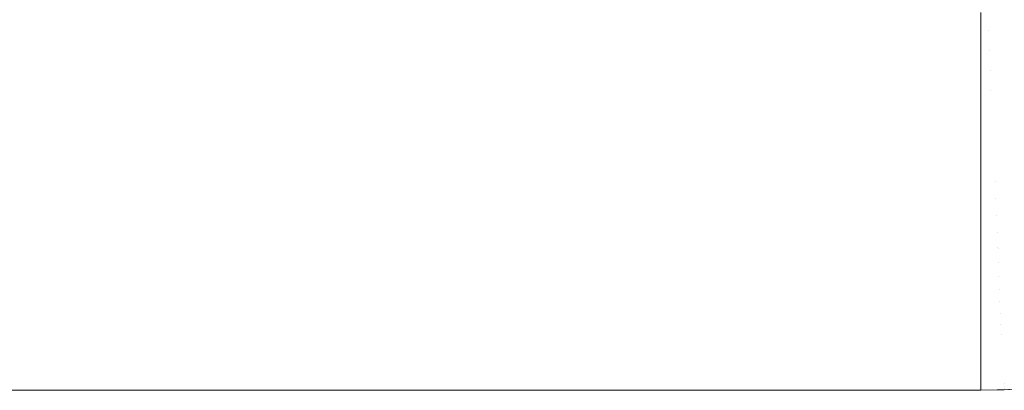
# Model space of a CAD drawing. Header units: centimetres. Extents: x -25.9 to 27.4, y -25.9 to -24.1.
# Tile 167 of 200: x 27.0936 to 27.2758, y -25.86 to -25.7914. Entities that reach past the tile are written whole.
import ezdxf

# ---------------------------------------------------------------- set-up
doc = ezdxf.new("R2010")
doc.units = ezdxf.units.CM
doc.header["$LTSCALE"] = 2.54
doc.layers.add('Lucido design-1', color=7, linetype='Continuous')

# ---------------------------------------------------------------- blocks, each defined once
blk = doc.blocks.new('Gruppo-4-1')
at = {"color": 7, "linetype": 'Continuous', "lineweight": 9}
for points, invisible_edges in [([(27.27399, -25.78918, 708.41632), (27.27272, -25.78926, 708.41632), (27.27289, -25.79332, 708.41498), (27.27435, -25.79322, 708.41498)], 15), ([(27.27526, -25.78904, 708.41632), (27.27399, -25.78918, 708.41632), (27.27435, -25.79322, 708.41498), (27.27579, -25.79306, 708.41498)], 15), ([(27.27708, -25.79292, 707.62645), (27.27568, -25.79313, 707.62645), (27.2752, -25.78934, 707.62518), (27.27644, -25.78915, 707.62518)], 15), ([(27.27652, -25.78884, 708.41632), (27.27526, -25.78904, 708.41632), (27.27579, -25.79306, 708.41498), (27.27723, -25.79284, 708.41498)], 15), ([(27.27144, -25.79335, 708.41498), (27.27144, -25.79007, 708.41607), (-25.82856, -25.79007, 708.41607), (-25.82856, -25.79335, 708.41498)], 10), ([(-25.82856, -25.7934, 707.62645), (-25.82856, -25.79007, 707.62535), (27.27144, -25.79007, 707.62535), (27.27144, -25.7934, 707.62645)], 10), ([(27.27144, -25.79007, 708.41607), (27.27144, -25.79335, 708.41498), (27.27289, -25.79332, 708.41498), (27.27272, -25.78926, 708.41632)], 14), ([(27.27269, -25.78955, 707.62518), (27.27286, -25.79337, 707.62645), (27.27144, -25.7934, 707.62645), (27.27144, -25.79007, 707.62535)], 11), ([(27.27427, -25.79328, 707.62645), (27.27286, -25.79337, 707.62645), (27.27269, -25.78955, 707.62518), (27.27395, -25.78947, 707.62518)], 15), ([(27.27568, -25.79313, 707.62645), (27.27427, -25.79328, 707.62645), (27.27395, -25.78947, 707.62518), (27.2752, -25.78934, 707.62518)], 15), ([(27.27723, -25.79284, 708.41498), (27.27579, -25.79306, 708.41498), (27.27631, -25.79703, 708.41347), (27.27792, -25.79678, 708.41347)], 15), ([(-25.82856, -25.79335, 708.41498), (-25.82856, -25.7942, 708.41466), (27.27144, -25.7942, 708.41466), (27.27144, -25.79335, 708.41498)], 10), ([(27.27144, -25.7934, 707.62645), (27.27144, -25.7942, 707.62675), (-25.82856, -25.7942, 707.62675), (-25.82856, -25.7934, 707.62645)], 10), ([(27.27144, -25.79735, 708.41347), (27.27144, -25.7942, 708.41466), (-25.82856, -25.7942, 708.41466), (-25.82856, -25.79735, 708.41347)], 10), ([(-25.82856, -25.79718, 707.62788), (-25.82856, -25.7942, 707.62675), (27.27144, -25.7942, 707.62675), (27.27144, -25.79718, 707.62788)], 10), ([(27.27289, -25.79332, 708.41498), (27.27144, -25.79335, 708.41498), (27.27144, -25.7942, 708.41466)], 9), ([(27.27144, -25.7942, 708.41466), (27.27144, -25.79735, 708.41347), (27.27307, -25.79731, 708.41347), (27.27289, -25.79332, 708.41498)], 14), ([(27.27286, -25.79337, 707.62645), (27.27302, -25.79714, 707.62788), (27.27144, -25.79718, 707.62788), (27.27144, -25.7942, 707.62675)], 11), ([(27.27144, -25.7942, 707.62675), (27.27144, -25.7934, 707.62645), (27.27286, -25.79337, 707.62645)], 10), ([(27.27459, -25.79704, 707.62788), (27.27302, -25.79714, 707.62788), (27.27286, -25.79337, 707.62645), (27.27427, -25.79328, 707.62645)], 15), ([(27.27435, -25.79322, 708.41498), (27.27289, -25.79332, 708.41498), (27.27307, -25.79731, 708.41347), (27.27469, -25.7972, 708.41347)], 15), ([(27.27616, -25.79688, 707.62788), (27.27459, -25.79704, 707.62788), (27.27427, -25.79328, 707.62645), (27.27568, -25.79313, 707.62645)], 15), ([(27.27579, -25.79306, 708.41498), (27.27435, -25.79322, 708.41498), (27.27469, -25.7972, 708.41347), (27.27631, -25.79703, 708.41347)], 15), ([(27.27772, -25.79664, 707.62788), (27.27616, -25.79688, 707.62788), (27.27568, -25.79313, 707.62645), (27.27708, -25.79292, 707.62645)], 15), ([(27.27144, -25.79718, 707.62788), (27.27144, -25.79826, 707.62834), (-25.82856, -25.79826, 707.62834), (-25.82856, -25.79718, 707.62788)], 10), ([(-25.82856, -25.79735, 708.41347), (-25.82856, -25.79826, 708.41308), (27.27144, -25.79826, 708.41308), (27.27144, -25.79735, 708.41347)], 10), ([(27.27144, -25.80127, 708.4118), (27.27144, -25.79826, 708.41308), (-25.82856, -25.79826, 708.41308), (-25.82856, -25.80127, 708.4118)], 10), ([(-25.82856, -25.80089, 707.62945), (-25.82856, -25.79826, 707.62834), (27.27144, -25.79826, 707.62834), (27.27144, -25.80089, 707.62945)], 10), ([(27.27302, -25.79714, 707.62788), (27.27317, -25.80086, 707.62945), (27.27144, -25.80089, 707.62945), (27.27144, -25.79826, 707.62834)], 11), ([(27.27144, -25.79826, 707.62834), (27.27144, -25.79718, 707.62788), (27.27302, -25.79714, 707.62788)], 10), ([(27.27307, -25.79731, 708.41347), (27.27144, -25.79735, 708.41347), (27.27144, -25.79826, 708.41308)], 9), ([(27.27144, -25.79826, 708.41308), (27.27144, -25.80127, 708.4118), (27.27324, -25.80123, 708.4118), (27.27307, -25.79731, 708.41347)], 14), ([(27.27491, -25.80075, 707.62945), (27.27317, -25.80086, 707.62945), (27.27302, -25.79714, 707.62788), (27.27459, -25.79704, 707.62788)], 15), ([(27.27469, -25.7972, 708.41347), (27.27307, -25.79731, 708.41347), (27.27324, -25.80123, 708.4118), (27.27504, -25.80111, 708.4118)], 15), ([(27.27663, -25.80056, 707.62945), (27.27491, -25.80075, 707.62945), (27.27459, -25.79704, 707.62788), (27.27616, -25.79688, 707.62788)], 15), ([(27.27631, -25.79703, 708.41347), (27.27469, -25.7972, 708.41347), (27.27504, -25.80111, 708.4118), (27.27683, -25.80092, 708.4118)], 15), ([(27.27144, -25.80089, 707.62945), (27.27144, -25.80225, 707.63009), (-25.82856, -25.80225, 707.63009), (-25.82856, -25.80089, 707.62945)], 10), ([(-25.82856, -25.80127, 708.4118), (-25.82856, -25.80225, 708.41132), (27.27144, -25.80225, 708.41132), (27.27144, -25.80127, 708.4118)], 10), ([(27.27317, -25.80086, 707.62945), (27.27333, -25.80451, 707.63118), (27.27144, -25.80455, 707.63118), (27.27144, -25.80225, 707.63009)], 11), ([(27.27144, -25.80225, 707.63009), (27.27144, -25.80089, 707.62945), (27.27317, -25.80086, 707.62945)], 10), ([(27.27324, -25.80123, 708.4118), (27.27144, -25.80127, 708.4118), (27.27144, -25.80225, 708.41132)], 9), ([(27.27144, -25.80225, 708.41132), (27.27144, -25.80511, 708.40996), (27.27341, -25.80507, 708.40996), (27.27324, -25.80123, 708.4118)], 14), ([(27.27522, -25.80439, 707.63118), (27.27333, -25.80451, 707.63118), (27.27317, -25.80086, 707.62945), (27.27491, -25.80075, 707.62945)], 15), ([(27.27504, -25.80111, 708.4118), (27.27324, -25.80123, 708.4118), (27.27341, -25.80507, 708.40996), (27.27537, -25.80494, 708.40996)], 15), ([(27.2771, -25.80419, 707.63118), (27.27522, -25.80439, 707.63118), (27.27491, -25.80075, 707.62945), (27.27663, -25.80056, 707.62945)], 15), ([(27.27683, -25.80092, 708.4118), (27.27504, -25.80111, 708.4118), (27.27537, -25.80494, 708.40996), (27.27733, -25.80472, 708.40996)], 15), ([(27.27144, -25.80511, 708.40996), (27.27144, -25.80225, 708.41132), (-25.82856, -25.80225, 708.41132), (-25.82856, -25.80511, 708.40996)], 10), ([(-25.82856, -25.80455, 707.63118), (-25.82856, -25.80225, 707.63009), (27.27144, -25.80225, 707.63009), (27.27144, -25.80455, 707.63118)], 10), ([(27.27144, -25.80455, 707.63118), (27.27144, -25.80617, 707.63203), (-25.82856, -25.80617, 707.63203), (-25.82856, -25.80455, 707.63118)], 10), ([(-25.82856, -25.80511, 708.40996), (-25.82856, -25.80617, 708.40939), (27.27144, -25.80617, 708.40939), (27.27144, -25.80511, 708.40996)], 10), ([(27.27333, -25.80451, 707.63118), (27.27348, -25.80809, 707.63306), (27.27144, -25.80813, 707.63306), (27.27144, -25.80617, 707.63203)], 11), ([(27.27144, -25.80617, 707.63203), (27.27144, -25.80455, 707.63118), (27.27333, -25.80451, 707.63118)], 10), ([(27.27341, -25.80507, 708.40996), (27.27144, -25.80511, 708.40996), (27.27144, -25.80617, 708.40939)], 9), ([(27.27144, -25.80617, 708.40939), (27.27144, -25.80887, 708.40796), (27.27357, -25.80882, 708.40796), (27.27341, -25.80507, 708.40996)], 14), ([(27.27552, -25.80796, 707.63306), (27.27348, -25.80809, 707.63306), (27.27333, -25.80451, 707.63118), (27.27522, -25.80439, 707.63118)], 15), ([(27.27537, -25.80494, 708.40996), (27.27341, -25.80507, 708.40996), (27.27357, -25.80882, 708.40796), (27.2757, -25.80868, 708.40796)], 15), ([(27.27755, -25.80774, 707.63306), (27.27552, -25.80796, 707.63306), (27.27522, -25.80439, 707.63118), (27.2771, -25.80419, 707.63118)], 15), ([(27.27733, -25.80472, 708.40996), (27.27537, -25.80494, 708.40996), (27.2757, -25.80868, 708.40796), (27.27782, -25.80845, 708.40796)], 15), ([(27.27144, -25.80887, 708.40796), (27.27144, -25.80617, 708.40939), (-25.82856, -25.80617, 708.40939), (-25.82856, -25.80887, 708.40796)], 10), ([(-25.82856, -25.80813, 707.63306), (-25.82856, -25.80617, 707.63203), (27.27144, -25.80617, 707.63203), (27.27144, -25.80813, 707.63306)], 10), ([(27.27144, -25.80813, 707.63306), (27.27144, -25.80999, 707.63412), (-25.82856, -25.80999, 707.63412), (-25.82856, -25.80813, 707.63306)], 10), ([(-25.82856, -25.80887, 708.40796), (-25.82856, -25.80999, 708.40729), (27.27144, -25.80999, 708.40729), (27.27144, -25.80887, 708.40796)], 10), ([(27.27144, -25.80999, 707.63412), (27.27144, -25.80813, 707.63306), (27.27348, -25.80809, 707.63306), (27.27363, -25.8116, 707.63508)], 14), ([(27.27357, -25.80882, 708.40796), (27.27144, -25.80887, 708.40796), (27.27144, -25.80999, 708.40729)], 9), ([(27.27144, -25.80999, 708.40729), (27.27144, -25.81253, 708.4058), (27.27373, -25.81248, 708.4058), (27.27357, -25.80882, 708.40796)], 14), ([(27.27582, -25.81146, 707.63508), (27.27363, -25.8116, 707.63508), (27.27348, -25.80809, 707.63306), (27.27552, -25.80796, 707.63306)], 15), ([(27.2757, -25.80868, 708.40796), (27.27357, -25.80882, 708.40796), (27.27373, -25.81248, 708.4058), (27.27602, -25.81233, 708.4058)], 15), ([(27.278, -25.81123, 707.63508), (27.27582, -25.81146, 707.63508), (27.27552, -25.80796, 707.63306), (27.27755, -25.80774, 707.63306)], 15), ([(27.27782, -25.80845, 708.40796), (27.2757, -25.80868, 708.40796), (27.27602, -25.81233, 708.4058), (27.27829, -25.81208, 708.4058)], 15), ([(27.27144, -25.81253, 708.4058), (27.27144, -25.80999, 708.40729), (-25.82856, -25.80999, 708.40729), (-25.82856, -25.81253, 708.4058)], 10), ([(-25.82856, -25.81164, 707.63508), (-25.82856, -25.80999, 707.63412), (27.27144, -25.80999, 707.63412), (27.27144, -25.81164, 707.63508)], 10), ([(27.27363, -25.8116, 707.63508), (27.27144, -25.81164, 707.63508), (27.27144, -25.80999, 707.63412)], 9), ([(27.27144, -25.81164, 707.63508), (27.27144, -25.81372, 707.63639), (-25.82856, -25.81372, 707.63639), (-25.82856, -25.81164, 707.63508)], 10), ([(-25.82856, -25.81253, 708.4058), (-25.82856, -25.81372, 708.40503), (27.27144, -25.81372, 708.40503), (27.27144, -25.81253, 708.4058)], 10), ([(27.27144, -25.81372, 707.63639), (27.27144, -25.81164, 707.63508), (27.27363, -25.8116, 707.63508), (27.27378, -25.81502, 707.63724)], 14), ([(27.27373, -25.81248, 708.4058), (27.27144, -25.81253, 708.4058), (27.27144, -25.81372, 708.40503)], 9), ([(27.27144, -25.81372, 708.40503), (27.27144, -25.81609, 708.4035), (27.27389, -25.81604, 708.4035), (27.27373, -25.81248, 708.4058)], 14), ([(27.27611, -25.81488, 707.63724), (27.27378, -25.81502, 707.63724), (27.27363, -25.8116, 707.63508), (27.27582, -25.81146, 707.63508)], 15), ([(27.27602, -25.81233, 708.4058), (27.27373, -25.81248, 708.4058), (27.27389, -25.81604, 708.4035), (27.27633, -25.81588, 708.4035)], 15), ([(27.27144, -25.81609, 708.4035), (27.27144, -25.81372, 708.40503), (-25.82856, -25.81372, 708.40503), (-25.82856, -25.81609, 708.4035)], 10), ([(-25.82856, -25.81507, 707.63724), (-25.82856, -25.81372, 707.63639), (27.27144, -25.81372, 707.63639), (27.27144, -25.81507, 707.63724)], 10), ([(27.27378, -25.81502, 707.63724), (27.27144, -25.81507, 707.63724), (27.27144, -25.81372, 707.63639)], 9), ([(27.27144, -25.81507, 707.63724), (27.27144, -25.81735, 707.63881), (-25.82856, -25.81735, 707.63881), (-25.82856, -25.81507, 707.63724)], 10), ([(-25.82856, -25.81609, 708.4035), (-25.82856, -25.81735, 708.40261), (27.27144, -25.81735, 708.40261), (27.27144, -25.81609, 708.4035)], 10), ([(27.27144, -25.81735, 707.63881), (27.27144, -25.81507, 707.63724), (27.27378, -25.81502, 707.63724), (27.27392, -25.81836, 707.63954)], 14), ([(27.27389, -25.81604, 708.4035), (27.27144, -25.81609, 708.4035), (27.27144, -25.81735, 708.40261)], 9), ([(27.27144, -25.81735, 708.40261), (27.27144, -25.81955, 708.40104), (27.27404, -25.81949, 708.40104), (27.27389, -25.81604, 708.4035)], 14), ([(27.27639, -25.81821, 707.63954), (27.27392, -25.81836, 707.63954), (27.27378, -25.81502, 707.63724), (27.27611, -25.81488, 707.63724)], 15), ([(27.27633, -25.81588, 708.4035), (27.27389, -25.81604, 708.4035), (27.27404, -25.81949, 708.40104), (27.27663, -25.81932, 708.40104)], 15), ([(27.27144, -25.81955, 708.40104), (27.27144, -25.81735, 708.40261), (-25.82856, -25.81735, 708.40261), (-25.82856, -25.81955, 708.40104)], 10), ([(-25.82856, -25.81842, 707.63954), (-25.82856, -25.81735, 707.63881), (27.27144, -25.81735, 707.63881), (27.27144, -25.81842, 707.63954)], 10), ([(27.27392, -25.81836, 707.63954), (27.27144, -25.81842, 707.63954), (27.27144, -25.81735, 707.63881)], 9), ([(27.27144, -25.82087, 707.64139), (27.27144, -25.81842, 707.63954), (27.27392, -25.81836, 707.63954), (27.27406, -25.82166, 707.64202)], 14), ([(27.27667, -25.82149, 707.64202), (27.27406, -25.82166, 707.64202), (27.27392, -25.81836, 707.63954), (27.27639, -25.81821, 707.63954)], 15), ([(27.27144, -25.81842, 707.63954), (27.27144, -25.82087, 707.64139), (-25.82856, -25.82087, 707.64139), (-25.82856, -25.81842, 707.63954)], 10), ([(-25.82856, -25.81955, 708.40104), (-25.82856, -25.82087, 708.40004), (27.27144, -25.82087, 708.40004), (27.27144, -25.81955, 708.40104)], 10), ([(27.27411, -25.82129, 708.39968), (27.27404, -25.81949, 708.40104), (27.27144, -25.81955, 708.40104), (27.27144, -25.82087, 708.40004)], 11), ([(27.27663, -25.81932, 708.40104), (27.27404, -25.81949, 708.40104), (27.27411, -25.82129, 708.39968), (27.27679, -25.82111, 708.39968)], 15), ([(27.27144, -25.82135, 708.39968), (27.27144, -25.82087, 708.40004), (-25.82856, -25.82087, 708.40004), (-25.82856, -25.82135, 708.39968)], 10), ([(-25.82856, -25.82171, 707.64202), (-25.82856, -25.82087, 707.64139), (27.27144, -25.82087, 707.64139), (27.27144, -25.82171, 707.64202)], 10), ([(-25.82856, -25.82135, 708.39968), (-25.82856, -25.82427, 708.39731), (27.27144, -25.82427, 708.39731), (27.27144, -25.82135, 708.39968)], 10), ([(27.27144, -25.82171, 707.64202), (27.27144, -25.82427, 707.64411), (-25.82856, -25.82427, 707.64411), (-25.82856, -25.82171, 707.64202)], 10), ([(27.27144, -25.82087, 708.40004), (27.27144, -25.82135, 708.39968), (27.27411, -25.82129, 708.39968)], 10), ([(27.27406, -25.82166, 707.64202), (27.27144, -25.82171, 707.64202), (27.27144, -25.82087, 707.64139)], 9), ([(27.27426, -25.82455, 708.39703), (27.27411, -25.82129, 708.39968), (27.27144, -25.82135, 708.39968), (27.27144, -25.82427, 708.39731)], 11), ([(27.27144, -25.82427, 707.64411), (27.27144, -25.82171, 707.64202), (27.27406, -25.82166, 707.64202), (27.27419, -25.8248, 707.6446)], 14), ([(27.27694, -25.82463, 707.6446), (27.27419, -25.8248, 707.6446), (27.27406, -25.82166, 707.64202), (27.27667, -25.82149, 707.64202)], 15), ([(27.27679, -25.82111, 708.39968), (27.27411, -25.82129, 708.39968), (27.27426, -25.82455, 708.39703), (27.27707, -25.82437, 708.39703)], 15), ([(27.27144, -25.82461, 708.39703), (27.27144, -25.82427, 708.39731), (-25.82856, -25.82427, 708.39731), (-25.82856, -25.82461, 708.39703)], 10), ([(-25.82856, -25.82486, 707.6446), (-25.82856, -25.82427, 707.64411), (27.27144, -25.82427, 707.64411), (27.27144, -25.82486, 707.6446)], 10), ([(-25.82856, -25.82461, 708.39703), (-25.82856, -25.82756, 708.39443), (27.27144, -25.82756, 708.39443), (27.27144, -25.82461, 708.39703)], 10), ([(27.27144, -25.82486, 707.6446), (27.27144, -25.82755, 707.64699), (-25.82856, -25.82755, 707.64699), (-25.82856, -25.82486, 707.6446)], 10), ([(27.27144, -25.82427, 708.39731), (27.27144, -25.82461, 708.39703), (27.27426, -25.82455, 708.39703)], 10), ([(27.27419, -25.8248, 707.6446), (27.27144, -25.82486, 707.6446), (27.27144, -25.82427, 707.64411)], 9), ([(27.2744, -25.82772, 708.39423), (27.27426, -25.82455, 708.39703), (27.27144, -25.82461, 708.39703), (27.27144, -25.82756, 708.39443)], 11), ([(27.27144, -25.82755, 707.64699), (27.27144, -25.82486, 707.6446), (27.27419, -25.8248, 707.6446), (27.27432, -25.82784, 707.6473)], 14), ([(27.2772, -25.82766, 707.6473), (27.27432, -25.82784, 707.6473), (27.27419, -25.8248, 707.6446), (27.27694, -25.82463, 707.6446)], 15), ([(27.27707, -25.82437, 708.39703), (27.27426, -25.82455, 708.39703), (27.2744, -25.82772, 708.39423), (27.27735, -25.82752, 708.39423)], 15), ([(-25.82856, -25.82791, 707.6473), (-25.82856, -25.82755, 707.64699), (27.27144, -25.82755, 707.64699), (27.27144, -25.82791, 707.6473)], 10), ([(27.27144, -25.82778, 708.39423), (27.27144, -25.82756, 708.39443), (-25.82856, -25.82756, 708.39443), (-25.82856, -25.82778, 708.39423)], 10), ([(-25.82856, -25.82778, 708.39423), (-25.82856, -25.83071, 708.39142), (27.27144, -25.83071, 708.39142), (27.27144, -25.82778, 708.39423)], 10), ([(27.27144, -25.82791, 707.6473), (27.27144, -25.83071, 707.65), (-25.82856, -25.83071, 707.65), (-25.82856, -25.82791, 707.6473)], 10), ([(27.27432, -25.82784, 707.6473), (27.27144, -25.82791, 707.6473), (27.27144, -25.82755, 707.64699)], 9), ([(27.27144, -25.82756, 708.39443), (27.27144, -25.82778, 708.39423), (27.2744, -25.82772, 708.39423)], 10), ([(27.27453, -25.83076, 708.3913), (27.2744, -25.82772, 708.39423), (27.27144, -25.82778, 708.39423), (27.27144, -25.83071, 708.39142)], 11), ([(27.27144, -25.83071, 707.65), (27.27144, -25.82791, 707.6473), (27.27432, -25.82784, 707.6473), (27.27445, -25.83078, 707.65013)], 14), ([(27.27745, -25.83058, 707.65013), (27.27445, -25.83078, 707.65013), (27.27432, -25.82784, 707.6473), (27.2772, -25.82766, 707.6473)], 15), ([(27.27735, -25.82752, 708.39423), (27.2744, -25.82772, 708.39423), (27.27453, -25.83076, 708.3913), (27.27761, -25.83056, 708.3913)], 15), ([(27.27144, -25.83082, 708.3913), (27.27144, -25.83071, 708.39142), (-25.82856, -25.83071, 708.39142), (-25.82856, -25.83082, 708.3913)], 10), ([(-25.82856, -25.83084, 707.65013), (-25.82856, -25.83071, 707.65), (27.27144, -25.83071, 707.65), (27.27144, -25.83084, 707.65013)], 10), ([(-25.82856, -25.83082, 708.3913), (-25.82856, -25.83373, 708.38827), (27.27144, -25.83373, 708.38827), (27.27144, -25.83082, 708.3913)], 10), ([(-25.82856, -25.83366, 707.65308), (-25.82856, -25.83084, 707.65013), (27.27144, -25.83084, 707.65013), (27.27144, -25.83366, 707.65308)], 10), ([(27.27144, -25.83071, 708.39142), (27.27144, -25.83082, 708.3913), (27.27453, -25.83076, 708.3913)], 10), ([(27.27445, -25.83078, 707.65013), (27.27144, -25.83084, 707.65013), (27.27144, -25.83071, 707.65)], 9), ([(27.27466, -25.83367, 708.38826), (27.27453, -25.83076, 708.3913), (27.27144, -25.83082, 708.3913), (27.27144, -25.83373, 708.38827)], 11), ([(27.27456, -25.83359, 707.65308), (27.27144, -25.83366, 707.65308), (27.27144, -25.83084, 707.65013), (27.27445, -25.83078, 707.65013)], 13), ([(27.27769, -25.83339, 707.65308), (27.27456, -25.83359, 707.65308), (27.27445, -25.83078, 707.65013), (27.27745, -25.83058, 707.65013)], 15), ([(27.27761, -25.83056, 708.3913), (27.27453, -25.83076, 708.3913), (27.27466, -25.83367, 708.38826), (27.27787, -25.83346, 708.38826)], 15), ([(27.27144, -25.83366, 707.65308), (27.27144, -25.83373, 707.65315), (-25.82856, -25.83373, 707.65315), (-25.82856, -25.83366, 707.65308)], 10), ([(-25.82856, -25.83636, 707.65614), (-25.82856, -25.83373, 707.65315), (27.27144, -25.83373, 707.65315), (27.27144, -25.83636, 707.65614)], 10), ([(27.27144, -25.83652, 708.38509), (27.27144, -25.83374, 708.38826), (-25.82856, -25.83374, 708.38826), (-25.82856, -25.83652, 708.38509)], 10), ([(27.27456, -25.83359, 707.65308), (27.27468, -25.83629, 707.65614), (27.27144, -25.83636, 707.65614), (27.27144, -25.83373, 707.65315)], 11), ([(27.27144, -25.83373, 707.65315), (27.27144, -25.83366, 707.65308), (27.27456, -25.83359, 707.65308)], 10), ([(27.27466, -25.83367, 708.38826), (27.27144, -25.83374, 708.38826), (27.27144, -25.83652, 708.38509), (27.27478, -25.83645, 708.38509)], 13), ([(27.27144, -25.83373, 708.38827), (27.27144, -25.83374, 708.38826), (27.27466, -25.83367, 708.38826)], 10), ([(27.27791, -25.83608, 707.65614), (27.27468, -25.83629, 707.65614), (27.27456, -25.83359, 707.65308), (27.27769, -25.83339, 707.65308)], 15), ([(27.27787, -25.83346, 708.38826), (27.27466, -25.83367, 708.38826), (27.27478, -25.83645, 708.38509), (27.27811, -25.83623, 708.38509)], 15), ([(27.27144, -25.83636, 707.65614), (27.27144, -25.8366, 707.65643), (-25.82856, -25.8366, 707.65643), (-25.82856, -25.83636, 707.65614)], 10), ([(-25.82856, -25.83652, 708.38509), (-25.82856, -25.8366, 708.38499), (27.27144, -25.8366, 708.38499), (27.27144, -25.83652, 708.38509)], 10), ([(27.27144, -25.83916, 708.38181), (27.27144, -25.8366, 708.38499), (-25.82856, -25.8366, 708.38499), (-25.82856, -25.83916, 708.38181)], 10), ([(-25.82856, -25.83893, 707.65931), (-25.82856, -25.8366, 707.65643), (27.27144, -25.8366, 707.65643), (27.27144, -25.83893, 707.65931)], 10), ([(27.27468, -25.83629, 707.65614), (27.27479, -25.83886, 707.65931), (27.27144, -25.83893, 707.65931), (27.27144, -25.8366, 707.65643)], 11), ([(27.27144, -25.8366, 707.65643), (27.27144, -25.83636, 707.65614), (27.27468, -25.83629, 707.65614)], 10), ([(27.27478, -25.83645, 708.38509), (27.27144, -25.83652, 708.38509), (27.27144, -25.8366, 708.38499)], 9), ([(27.27144, -25.8366, 708.38499), (27.27144, -25.83916, 708.38181), (27.27489, -25.83908, 708.38181), (27.27478, -25.83645, 708.38509)], 14), ([(27.27813, -25.83865, 707.65931), (27.27479, -25.83886, 707.65931), (27.27468, -25.83629, 707.65614), (27.27791, -25.83608, 707.65614)], 15), ([(27.27811, -25.83623, 708.38509), (27.27478, -25.83645, 708.38509), (27.27489, -25.83908, 708.38181), (27.27834, -25.83886, 708.38181)], 15), ([(27.27144, -25.83893, 707.65931), (27.27144, -25.83933, 707.65984), (-25.82856, -25.83933, 707.65984), (-25.82856, -25.83893, 707.65931)], 10), ([(-25.82856, -25.83916, 708.38181), (-25.82856, -25.83933, 708.38158), (27.27144, -25.83933, 708.38158), (27.27144, -25.83916, 708.38181)], 10), ([(27.27144, -25.84166, 708.37843), (27.27144, -25.83933, 708.38158), (-25.82856, -25.83933, 708.38158), (-25.82856, -25.84166, 708.37843)], 10), ([(-25.82856, -25.84138, 707.66259), (-25.82856, -25.83933, 707.65984), (27.27144, -25.83933, 707.65984), (27.27144, -25.84138, 707.66259)], 10), ([(27.27479, -25.83886, 707.65931), (27.27489, -25.84131, 707.66259), (27.27144, -25.84138, 707.66259), (27.27144, -25.83933, 707.65984)], 11), ([(27.27144, -25.83933, 707.65984), (27.27144, -25.83893, 707.65931), (27.27479, -25.83886, 707.65931)], 10), ([(27.27489, -25.83908, 708.38181), (27.27144, -25.83916, 708.38181), (27.27144, -25.83933, 708.38158)], 9), ([(27.27144, -25.83933, 708.38158), (27.27144, -25.84166, 708.37843), (27.275, -25.84158, 708.37843), (27.27489, -25.83908, 708.38181)], 14), ([(27.27834, -25.84109, 707.66259), (27.27489, -25.84131, 707.66259), (27.27479, -25.83886, 707.65931), (27.27813, -25.83865, 707.65931)], 15), ([(27.27834, -25.83886, 708.38181), (27.27489, -25.83908, 708.38181), (27.275, -25.84158, 708.37843), (27.27856, -25.84135, 708.37843)], 15), ([(27.27144, -25.84138, 707.66259), (27.27144, -25.8419, 707.66336), (-25.82856, -25.8419, 707.66336), (-25.82856, -25.84138, 707.66259)], 10), ([(-25.82856, -25.84166, 708.37843), (-25.82856, -25.84191, 708.37806), (27.27144, -25.84191, 708.37806), (27.27144, -25.84166, 708.37843)], 10), ([(-25.82856, -25.84369, 707.66597), (-25.82856, -25.8419, 707.66336), (27.27144, -25.8419, 707.66336), (27.27144, -25.84369, 707.66597)], 10), ([(27.27144, -25.84401, 708.37495), (27.27144, -25.84191, 708.37806), (-25.82856, -25.84191, 708.37806), (-25.82856, -25.84401, 708.37495)], 10), ([(27.27489, -25.84131, 707.66259), (27.27499, -25.84361, 707.66597), (27.27144, -25.84369, 707.66597), (27.27144, -25.8419, 707.66336)], 11), ([(27.27144, -25.8419, 707.66336), (27.27144, -25.84138, 707.66259), (27.27489, -25.84131, 707.66259)], 10), ([(27.275, -25.84158, 708.37843), (27.27144, -25.84166, 708.37843), (27.27144, -25.84191, 708.37806)], 9), ([(27.27144, -25.84191, 708.37806), (27.27144, -25.84401, 708.37495), (27.2751, -25.84393, 708.37495), (27.275, -25.84158, 708.37843)], 14), ([(27.27854, -25.84339, 707.66597), (27.27499, -25.84361, 707.66597), (27.27489, -25.84131, 707.66259), (27.27834, -25.84109, 707.66259)], 15), ([(27.27856, -25.84135, 708.37843), (27.275, -25.84158, 708.37843), (27.2751, -25.84393, 708.37495), (27.27876, -25.84369, 708.37495)], 15), ([(27.27144, -25.84369, 707.66597), (27.27144, -25.84432, 707.66699), (-25.82856, -25.84432, 707.66699), (-25.82856, -25.84369, 707.66597)], 10), ([(27.27499, -25.84361, 707.66597), (27.27508, -25.84578, 707.66945), (27.27144, -25.84586, 707.66945), (27.27144, -25.84432, 707.66699)], 11), ([(27.27144, -25.84432, 707.66699), (27.27144, -25.84369, 707.66597), (27.27499, -25.84361, 707.66597)], 10), ([(27.27872, -25.84555, 707.66945), (27.27508, -25.84578, 707.66945), (27.27499, -25.84361, 707.66597), (27.27854, -25.84339, 707.66597)], 15), ([(27.27876, -25.84369, 708.37495), (27.2751, -25.84393, 708.37495), (27.2752, -25.84613, 708.37138), (27.27895, -25.84588, 708.37138)], 15), ([(-25.82856, -25.84401, 708.37495), (-25.82856, -25.84433, 708.37443), (27.27144, -25.84433, 708.37443), (27.27144, -25.84401, 708.37495)], 10), ([(-25.82856, -25.84586, 707.66945), (-25.82856, -25.84432, 707.66699), (27.27144, -25.84432, 707.66699), (27.27144, -25.84586, 707.66945)], 10), ([(27.27144, -25.84621, 708.37138), (27.27144, -25.84433, 708.37443), (-25.82856, -25.84433, 708.37443), (-25.82856, -25.84621, 708.37138)], 10), ([(27.2751, -25.84393, 708.37495), (27.27144, -25.84401, 708.37495), (27.27144, -25.84433, 708.37443)], 9), ([(27.27144, -25.84433, 708.37443), (27.27144, -25.84621, 708.37138), (27.2752, -25.84613, 708.37138), (27.2751, -25.84393, 708.37495)], 14), ([(27.27889, -25.84758, 707.67301), (27.27517, -25.84781, 707.67301), (27.27508, -25.84578, 707.66945), (27.27872, -25.84555, 707.66945)], 15), ([(27.27144, -25.84586, 707.66945), (27.27144, -25.84659, 707.67072), (-25.82856, -25.84659, 707.67072), (-25.82856, -25.84586, 707.66945)], 10), ([(-25.82856, -25.84621, 708.37138), (-25.82856, -25.84659, 708.3707), (27.27144, -25.84659, 708.3707), (27.27144, -25.84621, 708.37138)], 10), ([(27.27144, -25.84826, 708.36772), (27.27144, -25.84659, 708.3707), (-25.82856, -25.84659, 708.3707), (-25.82856, -25.84826, 708.36772)], 10), ([(-25.82856, -25.84789, 707.67301), (-25.82856, -25.84659, 707.67072), (27.27144, -25.84659, 707.67072), (27.27144, -25.84789, 707.67301)], 10), ([(27.27508, -25.84578, 707.66945), (27.27517, -25.84781, 707.67301), (27.27144, -25.84789, 707.67301), (27.27144, -25.84659, 707.67072)], 11), ([(27.27144, -25.84659, 707.67072), (27.27144, -25.84586, 707.66945), (27.27508, -25.84578, 707.66945)], 10), ([(27.2752, -25.84613, 708.37138), (27.27144, -25.84621, 708.37138), (27.27144, -25.84659, 708.3707)], 9), ([(27.27144, -25.84659, 708.3707), (27.27144, -25.84826, 708.36772), (27.27529, -25.84818, 708.36772), (27.2752, -25.84613, 708.37138)], 14), ([(27.27895, -25.84588, 708.37138), (27.2752, -25.84613, 708.37138), (27.27529, -25.84818, 708.36772), (27.27913, -25.84792, 708.36772)], 15), ([(27.27144, -25.84789, 707.67301), (27.27144, -25.84868, 707.67454), (-25.82856, -25.84868, 707.67454), (-25.82856, -25.84789, 707.67301)], 10), ([(-25.82856, -25.84826, 708.36772), (-25.82856, -25.84869, 708.36688), (27.27144, -25.84869, 708.36688), (27.27144, -25.84826, 708.36772)], 10), ([(-25.82856, -25.84978, 707.67666), (-25.82856, -25.84868, 707.67454), (27.27144, -25.84868, 707.67454), (27.27144, -25.84978, 707.67666)], 10), ([(27.27144, -25.85015, 708.36398), (27.27144, -25.84869, 708.36688), (-25.82856, -25.84869, 708.36688), (-25.82856, -25.85015, 708.36398)], 10), ([(27.27517, -25.84781, 707.67301), (27.27525, -25.84969, 707.67666), (27.27144, -25.84978, 707.67666), (27.27144, -25.84868, 707.67454)], 11), ([(27.27144, -25.84868, 707.67454), (27.27144, -25.84789, 707.67301), (27.27517, -25.84781, 707.67301)], 10), ([(27.27529, -25.84818, 708.36772), (27.27144, -25.84826, 708.36772), (27.27144, -25.84869, 708.36688)], 9), ([(27.27144, -25.84869, 708.36688), (27.27144, -25.85015, 708.36398), (27.27537, -25.85007, 708.36398), (27.27529, -25.84818, 708.36772)], 14), ([(27.27905, -25.84945, 707.67666), (27.27525, -25.84969, 707.67666), (27.27517, -25.84781, 707.67301), (27.27889, -25.84758, 707.67301)], 15), ([(27.27913, -25.84792, 708.36772), (27.27529, -25.84818, 708.36772), (27.27537, -25.85007, 708.36398), (27.2793, -25.84981, 708.36398)], 15), ([(27.27144, -25.84978, 707.67666), (27.27144, -25.85061, 707.67846), (-25.82856, -25.85061, 707.67846), (-25.82856, -25.84978, 707.67666)], 10), ([(-25.82856, -25.85015, 708.36398), (-25.82856, -25.85062, 708.36296), (27.27144, -25.85062, 708.36296), (27.27144, -25.85015, 708.36398)], 10), ([(-25.82856, -25.85151, 707.68038), (-25.82856, -25.85061, 707.67846), (27.27144, -25.85061, 707.67846), (27.27144, -25.85151, 707.68038)], 10), ([(27.27144, -25.85188, 708.36017), (27.27144, -25.85062, 708.36296), (-25.82856, -25.85062, 708.36296), (-25.82856, -25.85188, 708.36017)], 10), ([(27.27525, -25.84969, 707.67666), (27.27532, -25.85143, 707.68038), (27.27144, -25.85151, 707.68038), (27.27144, -25.85061, 707.67846)], 11), ([(27.27144, -25.85061, 707.67846), (27.27144, -25.84978, 707.67666), (27.27525, -25.84969, 707.67666)], 10), ([(27.27537, -25.85007, 708.36398), (27.27144, -25.85015, 708.36398), (27.27144, -25.85062, 708.36296)], 9), ([(27.27144, -25.85062, 708.36296), (27.27144, -25.85188, 708.36017), (27.27545, -25.8518, 708.36017), (27.27537, -25.85007, 708.36398)], 14), ([(27.2792, -25.85118, 707.68038), (27.27532, -25.85143, 707.68038), (27.27525, -25.84969, 707.67666), (27.27905, -25.84945, 707.67666)], 15), ([(27.27933, -25.85275, 707.68418), (27.27539, -25.85301, 707.68418), (27.27532, -25.85143, 707.68038), (27.2792, -25.85118, 707.68038)], 15), ([(27.2793, -25.84981, 708.36398), (27.27537, -25.85007, 708.36398), (27.27545, -25.8518, 708.36017), (27.27945, -25.85153, 708.36017)], 15), ([(27.27144, -25.85151, 707.68038), (27.27144, -25.85237, 707.68245), (-25.82856, -25.85237, 707.68245), (-25.82856, -25.85151, 707.68038)], 10), ([(-25.82856, -25.85188, 708.36017), (-25.82856, -25.85237, 708.35897), (27.27144, -25.85237, 708.35897), (27.27144, -25.85188, 708.36017)], 10), ([(27.27144, -25.85345, 708.3563), (27.27144, -25.85237, 708.35897), (-25.82856, -25.85237, 708.35897), (-25.82856, -25.85345, 708.3563)], 10), ([(-25.82856, -25.85309, 707.68418), (-25.82856, -25.85237, 707.68245), (27.27144, -25.85237, 707.68245), (27.27144, -25.85309, 707.68418)], 10), ([(27.27144, -25.85237, 707.68245), (27.27144, -25.85151, 707.68038), (27.27532, -25.85143, 707.68038), (27.27539, -25.85301, 707.68418)], 14), ([(27.27545, -25.8518, 708.36017), (27.27144, -25.85188, 708.36017), (27.27144, -25.85237, 708.35897)], 9), ([(27.27144, -25.85237, 708.35897), (27.27144, -25.85345, 708.3563), (27.27551, -25.85336, 708.3563), (27.27545, -25.8518, 708.36017)], 14), ([(27.27539, -25.85301, 707.68418), (27.27144, -25.85309, 707.68418), (27.27144, -25.85237, 707.68245)], 9), ([(27.27144, -25.85395, 707.68651), (27.27144, -25.85309, 707.68418), (27.27539, -25.85301, 707.68418), (27.27545, -25.85443, 707.68804)], 14), ([(27.27945, -25.85417, 707.68804), (27.27545, -25.85443, 707.68804), (27.27539, -25.85301, 707.68418), (27.27933, -25.85275, 707.68418)], 15), ([(27.27945, -25.85153, 708.36017), (27.27545, -25.8518, 708.36017), (27.27551, -25.85336, 708.3563), (27.27958, -25.8531, 708.3563)], 15), ([(27.27144, -25.85309, 707.68418), (27.27144, -25.85395, 707.68651), (-25.82856, -25.85395, 707.68651), (-25.82856, -25.85309, 707.68418)], 10), ([(-25.82856, -25.85345, 708.3563), (-25.82856, -25.85395, 708.3549), (27.27144, -25.85395, 708.3549), (27.27144, -25.85345, 708.3563)], 10), ([(27.27144, -25.85486, 708.35237), (27.27144, -25.85395, 708.3549), (-25.82856, -25.85395, 708.3549), (-25.82856, -25.85486, 708.35237)], 10), ([(-25.82856, -25.85451, 707.68804), (-25.82856, -25.85395, 707.68651), (27.27144, -25.85395, 707.68651), (27.27144, -25.85451, 707.68804)], 10), ([(27.27144, -25.85451, 707.68804), (27.27144, -25.85535, 707.69064), (-25.82856, -25.85535, 707.69064), (-25.82856, -25.85451, 707.68804)], 10), ([(27.27551, -25.85336, 708.3563), (27.27144, -25.85345, 708.3563), (27.27144, -25.85395, 708.3549)], 9), ([(27.27144, -25.85395, 708.3549), (27.27144, -25.85486, 708.35237), (27.27558, -25.85477, 708.35237), (27.27551, -25.85336, 708.3563)], 14), ([(27.27545, -25.85443, 707.68804), (27.27144, -25.85451, 707.68804), (27.27144, -25.85395, 707.68651)], 9), ([(27.27144, -25.85535, 707.69064), (27.27144, -25.85451, 707.68804), (27.27545, -25.85443, 707.68804), (27.2755, -25.85569, 707.69196)], 14), ([(27.27558, -25.85477, 708.35237), (27.27144, -25.85486, 708.35237), (27.27144, -25.85535, 708.35077)], 9), ([(27.27144, -25.85535, 708.35077), (27.27144, -25.8561, 708.34838), (27.27563, -25.856, 708.34838), (27.27558, -25.85477, 708.35237)], 14), ([(27.27956, -25.85543, 707.69196), (27.2755, -25.85569, 707.69196), (27.27545, -25.85443, 707.68804), (27.27945, -25.85417, 707.68804)], 15), ([(27.27958, -25.8531, 708.3563), (27.27551, -25.85336, 708.3563), (27.27558, -25.85477, 708.35237), (27.27971, -25.8545, 708.35237)], 15), ([(27.27971, -25.8545, 708.35237), (27.27558, -25.85477, 708.35237), (27.27563, -25.856, 708.34838), (27.27981, -25.85573, 708.34838)], 15), ([(-25.82856, -25.85486, 708.35237), (-25.82856, -25.85535, 708.35077), (27.27144, -25.85535, 708.35077), (27.27144, -25.85486, 708.35237)], 10), ([(27.27144, -25.8561, 708.34838), (27.27144, -25.85535, 708.35077), (-25.82856, -25.85535, 708.35077), (-25.82856, -25.8561, 708.34838)], 10), ([(-25.82856, -25.85578, 707.69196), (-25.82856, -25.85535, 707.69064), (27.27144, -25.85535, 707.69064), (27.27144, -25.85578, 707.69196)], 10), ([(27.27144, -25.85578, 707.69196), (27.27144, -25.85658, 707.69483), (-25.82856, -25.85658, 707.69483), (-25.82856, -25.85578, 707.69196)], 10), ([(-25.82856, -25.8561, 708.34838), (-25.82856, -25.85657, 708.34658), (27.27144, -25.85657, 708.34658), (27.27144, -25.8561, 708.34838)], 10), ([(27.27144, -25.85717, 708.34435), (27.27144, -25.85657, 708.34658), (-25.82856, -25.85657, 708.34658), (-25.82856, -25.85717, 708.34435)], 10), ([(-25.82856, -25.85688, 707.69594), (-25.82856, -25.85658, 707.69483), (27.27144, -25.85658, 707.69483), (27.27144, -25.85688, 707.69594)], 10), ([(27.2755, -25.85569, 707.69196), (27.27144, -25.85578, 707.69196), (27.27144, -25.85535, 707.69064)], 9), ([(27.27144, -25.85658, 707.69483), (27.27144, -25.85578, 707.69196), (27.2755, -25.85569, 707.69196), (27.27555, -25.8568, 707.69594)], 14), ([(27.27563, -25.856, 708.34838), (27.27144, -25.8561, 708.34838), (27.27144, -25.85657, 708.34658)], 9), ([(27.27144, -25.85657, 708.34658), (27.27144, -25.85717, 708.34435), (27.27568, -25.85707, 708.34435), (27.27563, -25.856, 708.34838)], 14), ([(27.27555, -25.8568, 707.69594), (27.27144, -25.85688, 707.69594), (27.27144, -25.85658, 707.69483)], 9), ([(27.27965, -25.85653, 707.69594), (27.27555, -25.8568, 707.69594), (27.2755, -25.85569, 707.69196), (27.27956, -25.85543, 707.69196)], 15), ([(27.27973, -25.85747, 707.69996), (27.27559, -25.85773, 707.69996), (27.27555, -25.8568, 707.69594), (27.27965, -25.85653, 707.69594)], 15), ([(27.27981, -25.85573, 708.34838), (27.27563, -25.856, 708.34838), (27.27568, -25.85707, 708.34435), (27.27991, -25.8568, 708.34435)], 15), ([(27.27144, -25.85688, 707.69594), (27.27144, -25.85762, 707.69907), (-25.82856, -25.85762, 707.69907), (-25.82856, -25.85688, 707.69594)], 10), ([(-25.82856, -25.85717, 708.34435), (-25.82856, -25.85761, 708.34235), (27.27144, -25.85761, 708.34235), (27.27144, -25.85717, 708.34435)], 10), ([(27.27144, -25.85807, 708.34028), (27.27144, -25.85761, 708.34235), (-25.82856, -25.85761, 708.34235), (-25.82856, -25.85807, 708.34028)], 10), ([(-25.82856, -25.85782, 707.69996), (-25.82856, -25.85762, 707.69907), (27.27144, -25.85762, 707.69907), (27.27144, -25.85782, 707.69996)], 10), ([(27.27144, -25.85782, 707.69996), (27.27144, -25.85847, 707.70335), (-25.82856, -25.85847, 707.70335), (-25.82856, -25.85782, 707.69996)], 10), ([(-25.82856, -25.85807, 708.34028), (-25.82856, -25.85846, 708.33807), (27.27144, -25.85846, 708.33807), (27.27144, -25.85807, 708.34028)], 10), ([(27.27144, -25.85879, 708.33619), (27.27144, -25.85846, 708.33807), (-25.82856, -25.85846, 708.33807), (-25.82856, -25.85879, 708.33619)], 10), ([(-25.82856, -25.8586, 707.70401), (-25.82856, -25.85847, 707.70335), (27.27144, -25.85847, 707.70335), (27.27144, -25.8586, 707.70401)], 10), ([(27.27144, -25.85762, 707.69907), (27.27144, -25.85688, 707.69594), (27.27555, -25.8568, 707.69594), (27.27559, -25.85773, 707.69996)], 14), ([(27.27568, -25.85707, 708.34435), (27.27144, -25.85717, 708.34435), (27.27144, -25.85761, 708.34235)], 9), ([(27.27144, -25.85761, 708.34235), (27.27144, -25.85807, 708.34028), (27.27572, -25.85797, 708.34028), (27.27568, -25.85707, 708.34435)], 14), ([(27.27559, -25.85773, 707.69996), (27.27144, -25.85782, 707.69996), (27.27144, -25.85762, 707.69907)], 9), ([(27.27144, -25.85847, 707.70335), (27.27144, -25.85782, 707.69996), (27.27559, -25.85773, 707.69996), (27.27562, -25.85851, 707.70401)], 14), ([(27.27575, -25.8587, 708.33619), (27.27572, -25.85797, 708.34028), (27.27144, -25.85807, 708.34028), (27.27144, -25.85846, 708.33807)], 11), ([(27.27144, -25.85846, 708.33807), (27.27144, -25.85879, 708.33619), (27.27575, -25.8587, 708.33619)], 10), ([(27.27562, -25.85851, 707.70401), (27.27144, -25.8586, 707.70401), (27.27144, -25.85847, 707.70335)], 9), ([(27.2798, -25.85824, 707.70401), (27.27562, -25.85851, 707.70401), (27.27559, -25.85773, 707.69996), (27.27973, -25.85747, 707.69996)], 15), ([(27.27985, -25.85884, 707.7081), (27.27565, -25.85911, 707.7081), (27.27562, -25.85851, 707.70401), (27.2798, -25.85824, 707.70401)], 15), ([(27.27991, -25.8568, 708.34435), (27.27568, -25.85707, 708.34435), (27.27572, -25.85797, 708.34028), (27.27999, -25.85769, 708.34028)], 15), ([(27.27999, -25.85769, 708.34028), (27.27572, -25.85797, 708.34028), (27.27575, -25.8587, 708.33619), (27.28005, -25.85842, 708.33619)], 15), ([(27.28005, -25.85842, 708.33619), (27.27575, -25.8587, 708.33619), (27.27577, -25.85926, 708.33207), (27.2801, -25.85897, 708.33207)], 15), ([(27.27144, -25.8586, 707.70401), (27.27144, -25.85914, 707.70766), (-25.82856, -25.85914, 707.70766), (-25.82856, -25.8586, 707.70401)], 10), ([(-25.82856, -25.85879, 708.33619), (-25.82856, -25.85912, 708.33376), (27.27144, -25.85912, 708.33376), (27.27144, -25.85879, 708.33619)], 10), ([(27.27144, -25.85935, 708.33207), (27.27144, -25.85912, 708.33376), (-25.82856, -25.85912, 708.33376), (-25.82856, -25.85935, 708.33207)], 10), ([(-25.82856, -25.8592, 707.7081), (-25.82856, -25.85914, 707.70766), (27.27144, -25.85914, 707.70766), (27.27144, -25.8592, 707.7081)], 10), ([(27.27144, -25.8592, 707.7081), (27.27144, -25.85962, 707.71199), (-25.82856, -25.85962, 707.71199), (-25.82856, -25.8592, 707.7081)], 10), ([(-25.82856, -25.85935, 708.33207), (-25.82856, -25.8596, 708.32942), (27.27144, -25.8596, 708.32942), (27.27144, -25.85935, 708.33207)], 10), ([(27.27144, -25.85974, 708.32793), (27.27144, -25.8596, 708.32942), (-25.82856, -25.8596, 708.32942), (-25.82856, -25.85974, 708.32793)], 10), ([(-25.82856, -25.85964, 707.71222), (-25.82856, -25.85962, 707.71199), (27.27144, -25.85962, 707.71199), (27.27144, -25.85964, 707.71222)], 10), ([(27.27144, -25.85964, 707.71222), (27.27144, -25.8599, 707.71635), (-25.82856, -25.8599, 707.71635), (-25.82856, -25.85964, 707.71222)], 10), ([(-25.82856, -25.85974, 708.32793), (-25.82856, -25.85989, 708.32507), (27.27144, -25.85989, 708.32507), (27.27144, -25.85974, 708.32793)], 10), ([(27.27144, -25.85995, 708.32378), (27.27144, -25.85989, 708.32507), (-25.82856, -25.85989, 708.32507), (-25.82856, -25.85995, 708.32378)], 10), ([(27.27144, -25.86, 707.72071), (-25.82856, -25.86, 707.72071), (-25.82856, -25.8599, 707.71635), (27.27144, -25.8599, 707.71635)], 4), ([(-25.82856, -25.85995, 708.32378), (-25.82856, -25.86, 708.32071), (27.27144, -25.86, 708.32071), (27.27144, -25.85995, 708.32378)], 8), ([(27.27144, -25.85914, 707.70766), (27.27144, -25.8586, 707.70401), (27.27562, -25.85851, 707.70401), (27.27565, -25.85911, 707.7081)], 14), ([(27.27577, -25.85926, 708.33207), (27.27575, -25.8587, 708.33619), (27.27144, -25.85879, 708.33619), (27.27144, -25.85912, 708.33376)], 11), ([(27.27565, -25.85911, 707.7081), (27.27144, -25.8592, 707.7081), (27.27144, -25.85914, 707.70766)], 9), ([(27.27144, -25.85962, 707.71199), (27.27144, -25.8592, 707.7081), (27.27565, -25.85911, 707.7081), (27.27567, -25.85955, 707.71222)], 14), ([(27.27144, -25.85912, 708.33376), (27.27144, -25.85935, 708.33207), (27.27577, -25.85926, 708.33207)], 10), ([(27.27579, -25.85964, 708.32793), (27.27577, -25.85926, 708.33207), (27.27144, -25.85935, 708.33207), (27.27144, -25.8596, 708.32942)], 11), ([(27.27567, -25.85955, 707.71222), (27.27144, -25.85964, 707.71222), (27.27144, -25.85962, 707.71199)], 9), ([(27.27568, -25.85981, 707.71635), (27.27144, -25.8599, 707.71635), (27.27144, -25.85964, 707.71222), (27.27567, -25.85955, 707.71222)], 13), ([(27.27144, -25.8596, 708.32942), (27.27144, -25.85974, 708.32793), (27.27579, -25.85964, 708.32793)], 10), ([(27.2758, -25.85986, 708.32378), (27.27579, -25.85964, 708.32793), (27.27144, -25.85974, 708.32793), (27.27144, -25.85989, 708.32507)], 11), ([(27.27451, -25.85993, 707.72071), (27.27144, -25.86, 707.72071), (27.27144, -25.8599, 707.71635), (27.27568, -25.85981, 707.71635)], 12), ([(27.2758, -25.85986, 708.32378), (27.27144, -25.85995, 708.32378), (27.27144, -25.86, 708.32071), (27.27451, -25.85993, 708.32071)], 9), ([(27.27144, -25.85989, 708.32507), (27.27144, -25.85995, 708.32378), (27.2758, -25.85986, 708.32378)], 10), ([(27.27451, -25.85993, 707.72071), (27.27451, -25.85993, 708.32071), (27.27144, -25.86, 708.32071), (27.27144, -25.86, 707.72071)], 1), ([(27.27568, -25.85981, 707.71635), (27.27568, -25.85991, 707.72071), (27.27451, -25.85993, 707.72071)], 9), ([(27.27451, -25.85993, 708.32071), (27.2758, -25.8599, 708.32071), (27.2758, -25.85986, 708.32378)], 10), ([(27.2758, -25.8599, 708.32071), (27.27451, -25.85993, 708.32071), (27.27451, -25.85993, 707.72071), (27.27568, -25.85991, 707.72071)], 10), ([(27.27989, -25.85928, 707.71222), (27.27567, -25.85955, 707.71222), (27.27565, -25.85911, 707.7081), (27.27985, -25.85884, 707.7081)], 15), ([(27.27991, -25.85955, 707.71635), (27.27568, -25.85981, 707.71635), (27.27567, -25.85955, 707.71222), (27.27989, -25.85928, 707.71222)], 15), ([(27.27866, -25.85972, 707.72071), (27.27568, -25.85991, 707.72071), (27.27568, -25.85981, 707.71635), (27.27991, -25.85955, 707.71635)], 14), ([(27.27568, -25.85991, 707.72071), (27.27866, -25.85972, 707.72071), (27.27866, -25.85972, 708.32071), (27.2758, -25.8599, 708.32071)], 10), ([(27.2801, -25.85897, 708.33207), (27.27577, -25.85926, 708.33207), (27.27579, -25.85964, 708.32793), (27.28013, -25.85936, 708.32793)], 15), ([(27.28013, -25.85936, 708.32793), (27.27579, -25.85964, 708.32793), (27.2758, -25.85986, 708.32378), (27.28015, -25.85957, 708.32378)], 15), ([(27.28015, -25.85957, 708.32378), (27.2758, -25.85986, 708.32378), (27.2758, -25.8599, 708.32071), (27.27866, -25.85972, 708.32071)], 11)]:
    blk.add_3dface(points, dxfattribs=dict(at, invisible_edges=invisible_edges))
blk.add_3dface([(-25.82856, -25.86, 708.32071), (-25.82856, -25.86, 707.72071), (27.27144, -25.86, 707.72071), (27.27144, -25.86, 708.32071)], dxfattribs=at)

msp = doc.modelspace()

# ---------------------------------------------------------------- block references
at = {"layer": 'Lucido design-1', "color": 7}
msp.add_blockref('Gruppo-4-1', (0, 0), dxfattribs=at)

doc.saveas('drawing.dxf')
